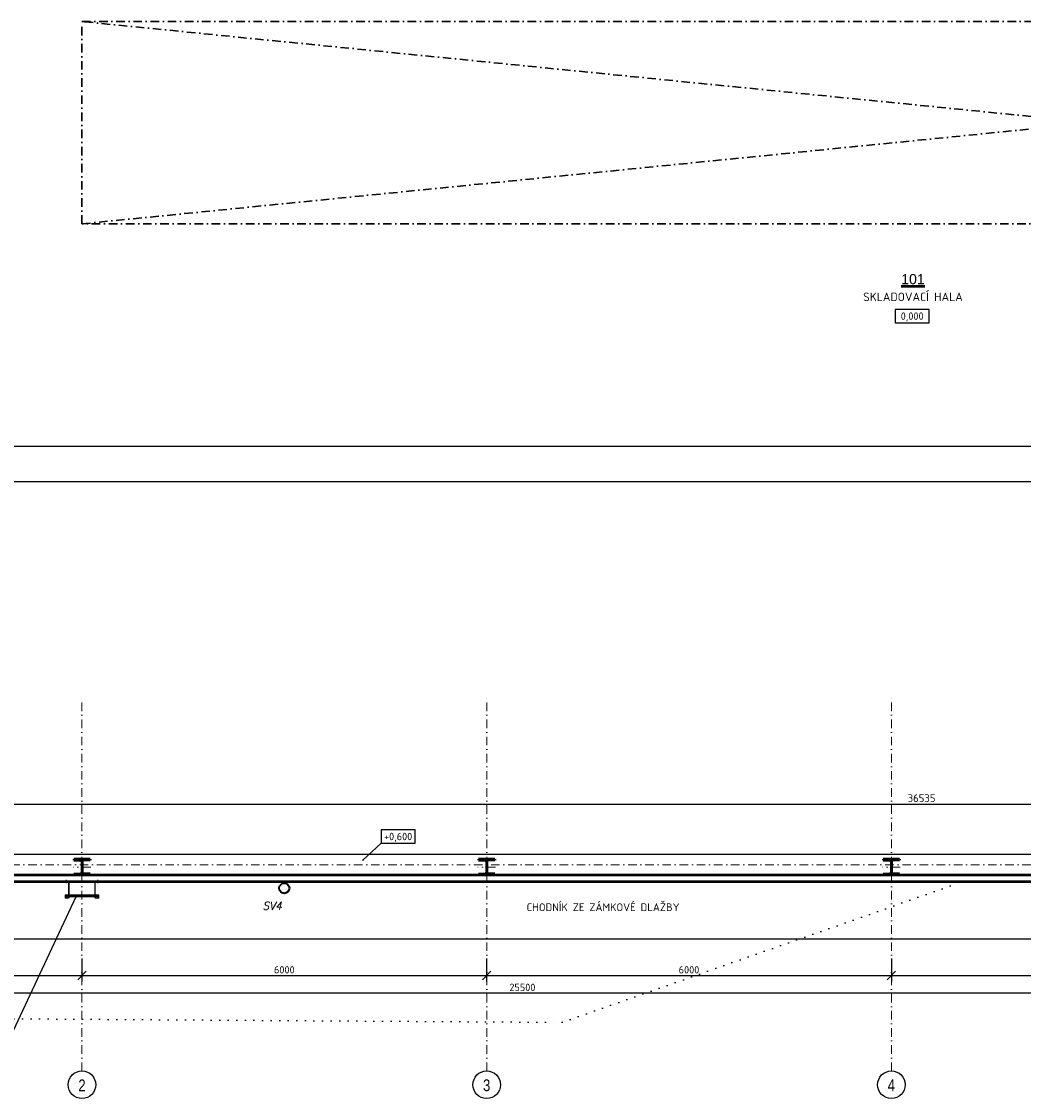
# Model space of a CAD drawing. Header units: millimetres. Extents: x -118752 to 407724, y -73278 to 155058.
# Tile 137 of 256: x 66548 to 81403, y 65492 to 81458. Entities that reach past the tile are written whole.
import ezdxf
from ezdxf.enums import TextEntityAlignment as Align

# ---------------------------------------------------------------- set-up
doc = ezdxf.new("R2010")
doc.units = ezdxf.units.MM
doc.header["$LTSCALE"] = 10
doc.linetypes.add('DASHDOT', pattern=[25.4, 12.7, -6.35, 0, -6.35])
doc.linetypes.add('DOT', pattern=[6.35, 0, -6.35])
for name, color, linetype, lineweight in [('CKKOTY', 3, 'Continuous', 25), ('CKKOTY_VYS', 3, 'Continuous', 25), ('CKPOPISM', 6, 'Continuous', 50), ('CKPOPISM_POPIS', 3, 'Continuous', 25), ('CKPROSTUPY_NADROVINOU', 7, 'DASHDOT', 30), ('CKRASTR', 7, 'DASHDOT', 15), ('CKRASTR_POPIS', 3, 'Continuous', 25), ('CKSTENY_PODROVINOU', 7, 'Continuous', 25), ('CKSTENY_REZ', 6, 'Continuous', 50), ('CKTEXTY_MALE', 3, 'Continuous', 18), ('CSPROFILY_OSY', 1, 'DASHDOT', 18), ('CSPROFILY_REZY', 4, 'Continuous', 50), ('pohledy', 7, 'Continuous', 25), ('požární žebřík', 201, 'Continuous', 15), ('ZTI-DEŠŤOVÁ-KANALIZACE', 210, 'KANALIZACE', 40)]:
    doc.layers.add(name, color=color, linetype=linetype, lineweight=lineweight)
doc.styles.add('Arial', font='arial.ttf', dxfattribs={"width": 0.8})
doc.styles.add('KURZIVA', font='italic__.ttf')
doc.styles.get("Standard").update_dxf_attribs({"font": 'isocpeur.ttf'})
doc.linetypes.add('KANALIZACE', pattern='A,30,-3.5,["C",Standard,S=2.54,R=0,X=-3.81,Y=-1.27],-0.001', length=33.501)
doc.dimstyles.new('CADKON', dxfattribs={"dimscale": 50, "dimtxt": 2.2, "dimasz": 2.5, "dimexe": 1.8, "dimexo": 5, "dimgap": 0.6, "dimtad": 1, "dimrnd": 1, "dimtxsty": 'Standard', "dimblk1": 'OBLIQUE', "dimblk2": 'OBLIQUE', "dimsah": 1, "dimcen": 2.5, "dimadec": 1, "dimazin": 2, "dimtfac": 1, "dimtdec": 4, "dimtix": 1, "dimtmove": 2, "dimatfit": 3, "dimldrblk": 'OPEN30', "dimfxl": 5, "dimfxlon": 1, "dimtolj": 1, "dimarcsym": 0})
doc.dimstyles.new('CADKON obrazky', dxfattribs={"dimscale": 50, "dimtxt": 2.2, "dimasz": 2.5, "dimexe": 1.8, "dimexo": 2, "dimgap": 0.6, "dimtad": 1, "dimrnd": 1, "dimtxsty": 'Standard', "dimblk1": 'OBLIQUE', "dimblk2": 'OBLIQUE', "dimsah": 1, "dimcen": 2.5, "dimadec": 1, "dimazin": 2, "dimtfac": 1, "dimtdec": 4, "dimtix": 1, "dimtmove": 2, "dimatfit": 3, "dimldrblk": 'OPEN30', "dimfxl": 5, "dimfxlon": 1, "dimtolj": 1, "dimarcsym": 0})
doc.dimstyles.new('CADKON$7', dxfattribs={"dimscale": 100, "dimtxt": 2.5, "dimasz": 2.5, "dimexe": 1.8, "dimexo": 5, "dimgap": 0.6, "dimtad": 1, "dimrnd": 1, "dimtxsty": 'Standard', "dimblk1": 'OBLIQUE', "dimblk2": 'OBLIQUE', "dimsah": 1, "dimcen": 2.5, "dimadec": 1, "dimazin": 2, "dimtfac": 1, "dimtdec": 4, "dimtix": 1, "dimtmove": 0, "dimatfit": 3, "dimldrblk": 'DOTSMALL', "dimfxl": 5, "dimfxlon": 1, "dimtfill": 1, "dimtolj": 1, "dimarcsym": 0})

# ---------------------------------------------------------------- blocks, each defined once
blk = doc.blocks.new('_OBLIQUE')
at = {"color": 0, "linetype": 'ByBlock'}
blk.add_line((-0.5, -0.5), (0.5, 0.5), dxfattribs=at)
blk = doc.blocks.new('*D7832')
at = {"layer": 'CKKOTY', "color": 0, "lineweight": -2}
for p, q in [((61444, 67565), (61444, 67225)), ((67444, 67565), (67444, 67225)), ((61444, 67315), (67444, 67315))]:
    blk.add_line(p, q, dxfattribs=at)
at = {"layer": 'Defpoints', "color": 0}
for p in [(61444, 68505), (67444, 68505), (67444, 67315)]:
    blk.add_point(p, dxfattribs=at)
at = {"layer": 'CKKOTY', "color": 0, "lineweight": -2, "xscale": 125, "yscale": 125, "zscale": 125, "rotation": 180}
blk.add_blockref('_OBLIQUE', (61444, 67315), dxfattribs=at)
at = {"layer": 'CKKOTY', "color": 0, "lineweight": -2, "xscale": 125, "yscale": 125, "zscale": 125}
blk.add_blockref('_OBLIQUE', (67444, 67315), dxfattribs=at)
at = {"layer": 'CKKOTY', "color": 0, "insert": (64444, 67400), "char_height": 110, "attachment_point": 5}
blk.add_mtext('\\A1;6000', dxfattribs=at)
blk = doc.blocks.new('_Open30')
at = {"color": 0, "lineweight": -2}
for p, q in [((-1, 0.27), (0, 0)), ((0, 0), (-1, -0.27)), ((0, 0), (-1, 0))]:
    blk.add_line(p, q, dxfattribs=at)
blk = doc.blocks.new('*D7833')
at = {"layer": 'CKKOTY', "color": 0, "lineweight": -2}
for p, q in [((67444, 67565), (67444, 67225)), ((73444, 67565), (73444, 67225)), ((67444, 67315), (73444, 67315))]:
    blk.add_line(p, q, dxfattribs=at)
at = {"layer": 'Defpoints', "color": 0}
for p in [(67444, 68505), (73444, 68505), (73444, 67315)]:
    blk.add_point(p, dxfattribs=at)
at = {"layer": 'CKKOTY', "color": 0, "lineweight": -2, "xscale": 125, "yscale": 125, "zscale": 125, "rotation": 180}
blk.add_blockref('_OBLIQUE', (67444, 67315), dxfattribs=at)
at = {"layer": 'CKKOTY', "color": 0, "lineweight": -2, "xscale": 125, "yscale": 125, "zscale": 125}
blk.add_blockref('_OBLIQUE', (73444, 67315), dxfattribs=at)
at = {"layer": 'CKKOTY', "color": 0, "insert": (70444, 67400), "char_height": 110, "attachment_point": 5}
blk.add_mtext('\\A1;6000', dxfattribs=at)
blk = doc.blocks.new('*D7834')
at = {"layer": 'CKKOTY', "color": 0, "lineweight": -2}
for p, q in [((73444, 67565), (73444, 67225)), ((79444, 67565), (79444, 67225)), ((73444, 67315), (79444, 67315))]:
    blk.add_line(p, q, dxfattribs=at)
at = {"layer": 'Defpoints', "color": 0}
for p in [(73444, 68505), (79444, 68505), (79444, 67315)]:
    blk.add_point(p, dxfattribs=at)
at = {"layer": 'CKKOTY', "color": 0, "lineweight": -2, "xscale": 125, "yscale": 125, "zscale": 125, "rotation": 180}
blk.add_blockref('_OBLIQUE', (73444, 67315), dxfattribs=at)
at = {"layer": 'CKKOTY', "color": 0, "lineweight": -2, "xscale": 125, "yscale": 125, "zscale": 125}
blk.add_blockref('_OBLIQUE', (79444, 67315), dxfattribs=at)
at = {"layer": 'CKKOTY', "color": 0, "insert": (76444, 67400), "char_height": 110, "attachment_point": 5}
blk.add_mtext('\\A1;6000', dxfattribs=at)
blk = doc.blocks.new('*D7835')
at = {"layer": 'CKKOTY', "color": 0, "lineweight": -2}
for p, q in [((79444, 67565), (79444, 67225)), ((85444, 67565), (85444, 67225)), ((79444, 67315), (85444, 67315))]:
    blk.add_line(p, q, dxfattribs=at)
at = {"layer": 'Defpoints', "color": 0}
for p in [(79444, 68505), (85444, 68505), (85444, 67315)]:
    blk.add_point(p, dxfattribs=at)
at = {"layer": 'CKKOTY', "color": 0, "lineweight": -2, "xscale": 125, "yscale": 125, "zscale": 125, "rotation": 180}
blk.add_blockref('_OBLIQUE', (79444, 67315), dxfattribs=at)
at = {"layer": 'CKKOTY', "color": 0, "lineweight": -2, "xscale": 125, "yscale": 125, "zscale": 125}
blk.add_blockref('_OBLIQUE', (85444, 67315), dxfattribs=at)
at = {"layer": 'CKKOTY', "color": 0, "insert": (82444, 67400), "char_height": 110, "attachment_point": 5}
blk.add_mtext('\\A1;6000', dxfattribs=at)
blk = doc.blocks.new('*D7894')
at = {"layer": 'CKKOTY', "color": 0, "lineweight": -2}
for p, q in [((61324, 75358), (61324, 75254)), ((61324, 75164), (103564, 75164)), ((103564, 75193), (103564, 75074))]:
    blk.add_line(p, q, dxfattribs=at)
at = {"layer": 'Defpoints', "color": 0}
for p in [(103564, 75693), (103564, 75164), (61324, 74858)]:
    blk.add_point(p, dxfattribs=at)
at = {"layer": 'CKKOTY', "color": 0, "lineweight": -2, "xscale": 125, "yscale": 125, "zscale": 125, "rotation": 180}
blk.add_blockref('_OBLIQUE', (61324, 75164), dxfattribs=at)
at = {"layer": 'CKKOTY', "color": 0, "lineweight": -2, "xscale": 125, "yscale": 125, "zscale": 125}
blk.add_blockref('_OBLIQUE', (103564, 75164), dxfattribs=at)
at = {"layer": 'CKKOTY', "color": 0, "insert": (82444, 75249), "char_height": 110, "attachment_point": 5}
blk.add_mtext('\\A1;42240', dxfattribs=at)
blk = doc.blocks.new('*D7897')
at = {"layer": 'CKKOTY', "color": 0, "lineweight": -2}
for p, q in [((61624, 74958), (61624, 74722)), ((103264, 74632), (61624, 74632)), ((103264, 74664), (103264, 74542))]:
    blk.add_line(p, q, dxfattribs=at)
at = {"layer": 'Defpoints', "color": 0}
for p in [(103264, 75164), (61624, 74632), (61624, 74458)]:
    blk.add_point(p, dxfattribs=at)
at = {"layer": 'CKKOTY', "color": 0, "lineweight": -2, "xscale": 125, "yscale": 125, "zscale": 125, "rotation": 180}
blk.add_blockref('_OBLIQUE', (61624, 74632), dxfattribs=at)
at = {"layer": 'CKKOTY', "color": 0, "lineweight": -2, "xscale": 125, "yscale": 125, "zscale": 125}
blk.add_blockref('_OBLIQUE', (103264, 74632), dxfattribs=at)
at = {"layer": 'CKKOTY', "color": 0, "insert": (82444, 74717), "char_height": 110, "attachment_point": 5}
blk.add_mtext('\\A1;41640', dxfattribs=at)
blk = doc.blocks.new('*D8331')
at = {"layer": 'CKKOTY', "color": 0, "lineweight": -2}
for p, q in [((61224, 67304), (61224, 66964)), ((86724, 67304), (86724, 66964)), ((86724, 67054), (61224, 67054))]:
    blk.add_line(p, q, dxfattribs=at)
at = {"layer": 'Defpoints', "color": 0}
for p in [(61224, 68708), (86724, 68708), (61224, 67054)]:
    blk.add_point(p, dxfattribs=at)
at = {"layer": 'CKKOTY', "color": 0, "lineweight": -2, "xscale": 125, "yscale": 125, "zscale": 125, "rotation": 180}
blk.add_blockref('_OBLIQUE', (61224, 67054), dxfattribs=at)
at = {"layer": 'CKKOTY', "color": 0, "lineweight": -2, "xscale": 125, "yscale": 125, "zscale": 125}
blk.add_blockref('_OBLIQUE', (86724, 67054), dxfattribs=at)
at = {"layer": 'CKKOTY', "color": 0, "insert": (73974, 67139), "char_height": 110, "attachment_point": 5}
blk.add_mtext('\\A1;25500', dxfattribs=at)
blk = doc.blocks.new('_Open90')
at = {"color": 0, "lineweight": -2}
for p, q in [((0, 0), (-1, 0)), ((-0.5, 0.5), (0, 0)), ((0, 0), (-0.5, -0.5))]:
    blk.add_line(p, q, dxfattribs=at)
blk = doc.blocks.new('*D8651')
at = {"layer": 'CKKOTY', "color": 0, "lineweight": -2}
for p, q in [((61624, 69607), (61624, 69947)), ((98159, 69607), (98159, 69947)), ((61624, 69857), (98159, 69857))]:
    blk.add_line(p, q, dxfattribs=at)
at = {"layer": 'Defpoints', "color": 0}
for p in [(98159, 69857), (61624, 69108), (98159, 69108)]:
    blk.add_point(p, dxfattribs=at)
at = {"layer": 'CKKOTY', "color": 0, "lineweight": -2, "xscale": 100, "yscale": 100, "zscale": 100, "rotation": 180}
blk.add_blockref('_OBLIQUE', (61624, 69857), dxfattribs=at)
at = {"layer": 'CKKOTY', "color": 0, "lineweight": -2, "xscale": 100, "yscale": 100, "zscale": 100}
blk.add_blockref('_OBLIQUE', (98159, 69857), dxfattribs=at)
at = {"layer": 'CKKOTY', "color": 0, "insert": (79892, 69944), "char_height": 115, "attachment_point": 5}
blk.add_mtext('\\A1;36535', dxfattribs=at)
blk = doc.blocks.new('CK_S_EXT_HEAHEA240')
for p, q in [((-120, 115), (120, 115)), ((-120, 115), (-120, 103)), ((-120, 103), (-24.75, 103)), ((-3.75, -82), (-3.75, 82)), ((3.75, -82), (3.75, 82)), ((120, 103), (24.75, 103)), ((120, 115), (120, 103)), ((-120, -115), (-120, -103)), ((-120, -103), (-24.75, -103)), ((-120, -115), (120, -115)), ((120, -103), (24.75, -103)), ((120, -115), (120, -103))]:
    blk.add_line(p, q)
for centre, start, end in [((-24.75, 82), 0, 90), ((24.75, 82), 90, 180), ((-24.75, -82), 270, 0), ((24.75, -82), 180, 270)]:
    blk.add_arc(centre, 21, start, end)
blk = doc.blocks.new('*U4858')
at = {"color": 0, "linetype": 'ByBlock', "lineweight": -2}
blk.add_lwpolyline([(-5, -2), (5, -2), (5, 2), (-5, 2), (-5, -2)], dxfattribs=at)
blk = doc.blocks.new('CKBL2031616152541')

msp = doc.modelspace()

# ---------------------------------------------------------------- linework, layer by layer
at = {"layer": 'CKPROSTUPY_NADROVINOU'}
for p, q in [((67444.387, 78458.162), (97444.387, 81458.162)), ((97444.387, 78458.162), (67444.387, 81458.162))]:
    msp.add_line(p, q, dxfattribs=at)
msp.add_lwpolyline([(67444.387, 81458.162), (97444.387, 81458.162), (97444.387, 78458.162), (67444.387, 78458.162)], close=True, dxfattribs=at)
at = {"layer": 'CKRASTR'}
for p, q in [((67444.387, 65899.928), (67444.387, 71458.162)), ((73444.387, 65899.928), (73444.387, 71458.162)), ((79444.387, 65899.928), (79444.387, 71458.162)), ((50131.632, 68958.162), (87444.387, 68958.162))]:
    msp.add_line(p, q, dxfattribs=at)
at = {"layer": 'CKRASTR_POPIS'}
for centre in [(67444.387, 65696.006), (73444.387, 65696.006), (79444.387, 65696.006)]:
    msp.add_circle(centre, 203.923, dxfattribs=at)
at = {"layer": 'CKSTENY_PODROVINOU'}
msp.add_line((98159.387, 69108.162), (61624.387, 69108.162), dxfattribs=at)
at = {"layer": 'CKSTENY_REZ'}
for p, q in [((61224.387, 68708.162), (86724.387, 68708.162)), ((61324.387, 68808.162), (98159.387, 68808.162))]:
    msp.add_line(p, q, dxfattribs=at)
at = {"layer": 'CSPROFILY_OSY'}
for p, q in [((67444.387, 69048.162), (67444.387, 68798.162)), ((73444.387, 69048.162), (73444.387, 68798.162)), ((79444.387, 69048.162), (79444.387, 68798.162)), ((67574.387, 68923.162), (67314.387, 68923.162)), ((73574.387, 68923.162), (73314.387, 68923.162)), ((79574.387, 68923.162), (79314.387, 68923.162))]:
    msp.add_line(p, q, dxfattribs=at)
at = {"layer": 'pohledy', "linetype": 'DOT', "ltscale": 2}
for p, q in [((74562.121, 66621.33), (80504.387, 68708.162)), ((61224.387, 66708.162), (74562.121, 66621.33))]:
    msp.add_line(p, q, dxfattribs=at)
at = {"layer": 'pohledy'}
msp.add_line((61224.387, 67858.162), (85874.387, 67858.162), dxfattribs=at)
at = {"layer": 'požární žebřík'}
for points in [[(67174.026, 68708.162), (67252.619, 68708.162), (67252.619, 68467.162)], [(67174.026, 68708.162), (67174.026, 68702.162)], [(67174.026, 68702.162), (67246.619, 68702.162), (67246.619, 68467.162)], [(67208.196, 68683.352), (67208.196, 68732.449)], [(67714.748, 68708.162), (67636.156, 68708.162), (67636.156, 68467.162)], [(67714.748, 68702.162), (67642.156, 68702.162), (67642.156, 68467.162)], [(67680.579, 68683.352), (67680.579, 68732.449)], [(67714.748, 68702.162), (67714.748, 68708.162)], [(67246.619, 68462.677), (67196.619, 68512.677)], [(67246.619, 68512.677), (67196.619, 68462.677)], [(67196.619, 68495.007), (67692.156, 68495.007)], [(67692.156, 68462.677), (67642.156, 68512.677)], [(67692.156, 68512.677), (67642.156, 68462.677)], [(67252.619, 68467.162), (67246.619, 68467.162)], [(67636.156, 68467.162), (67642.156, 68467.162)]]:
    msp.add_lwpolyline(points, dxfattribs=at)
for points in [[(67196.619, 68512.677), (67196.619, 68462.677), (67246.619, 68462.677), (67246.619, 68512.677)], [(67246.619, 68511.007), (67642.156, 68511.007), (67642.156, 68479.007), (67246.619, 68479.007)], [(67642.156, 68512.677), (67642.156, 68462.677), (67692.156, 68462.677), (67692.156, 68512.677)]]:
    msp.add_lwpolyline(points, close=True, dxfattribs=at)
for centre in [(67221.619, 68487.677), (67667.156, 68487.677)]:
    msp.add_circle(centre, 25, dxfattribs=at)
at = {"layer": 'ZTI-DEŠŤOVÁ-KANALIZACE'}
msp.add_circle((70443.74, 68608.162), 75, dxfattribs=at)

# ---------------------------------------------------------------- block references
at = {"layer": 'CKKOTY_VYS'}
ref = msp.add_blockref('*U4858', (79752.605, 77090.813), dxfattribs=dict(at, xscale=50, yscale=50, zscale=50))
ref.add_attrib('Výška', '0,000', dxfattribs={"layer": '0', "color": 0, "linetype": 'ByBlock', "lineweight": -2, "height": 110}).set_placement((79752.605, 77090.813), align=Align.MIDDLE_CENTER)
ref = msp.add_blockref('*U4858', (72131.994, 69375.804), dxfattribs=dict(at, xscale=50, yscale=50, zscale=50))
ref.add_attrib('Výška', '+0,600', dxfattribs={"layer": '0', "color": 0, "linetype": 'ByBlock', "lineweight": -2, "height": 110}).set_placement((72131.994, 69375.804), align=Align.MIDDLE_CENTER)
at = {"layer": 'CKPOPISM'}
ref = msp.add_blockref('CKBL2031616152541', (79764.538, 77314.023), dxfattribs=at)
ref.add_attrib('CISLO', '%%U101', dxfattribs={"height": 150, "style": 'Arial'}).set_placement((79764.538, 77564.023), align=Align.CENTER)
ref.add_attrib('JMENO', 'SKLADOVACÍ HALA', dxfattribs={"layer": 'CKPOPISM_POPIS', "height": 125}).set_placement((79764.538, 77314.023), align=Align.CENTER)
at = {"layer": 'CSPROFILY_REZY', "rotation": 180}
for p in [(67444.387, 68923.162), (73444.387, 68923.162), (79444.387, 68923.162)]:
    msp.add_blockref('CK_S_EXT_HEAHEA240', p, dxfattribs=at)

# ---------------------------------------------------------------- texts
at = {"layer": 'CKRASTR_POPIS', "style": 'Arial', "width": 0.8}
for s, p in [('2', (67444.387, 65687.548)), ('3', (73444.387, 65687.548)), ('4', (79444.387, 65687.548))]:
    msp.add_text(s, height=175, dxfattribs=at).set_placement(p, align=Align.MIDDLE)
at = {"layer": 'CKTEXTY_MALE', "style": 'KURZIVA'}
msp.add_text('SV4', height=115, dxfattribs=at).set_placement((70120.179, 68290.81))
at = {"layer": 'CKTEXTY_MALE', "insert": (74036, 68269), "char_height": 115, "attachment_point": 7}
msp.add_mtext('CHODNÍK ZE ZÁMKOVÉ DLAŽBY', dxfattribs=at)

# ---------------------------------------------------------------- dimensions: what is measured, and where the dimension line sits
at = {"layer": 'CKKOTY'}
for base, p1, p2, dimstyle, override, picture, middle in [((103564.387, 75164.282), (61324.387, 74858.162), (103564.387, 75692.886), 'CADKON', {"dimscale": 50, "dimexo": 10, "dimtmove": 2}, '*D7894', (82444.387, 75249.282)), ((61624.387, 74632.204), (103264.387, 75164.282), (61624.387, 74458.162), 'CADKON', {"dimscale": 50, "dimexo": 10, "dimtmove": 2}, '*D7897', (82444.387, 74717.204)), ((98159.387, 69856.865), (61624.387, 69108.162), (98159.387, 69108.162), 'CADKON obrazky', {"dimtxt": 2.3, "dimasz": 2, "dimtmove": 2}, '*D8651', (79891.887, 69944.365)), ((61224.387, 67054.403), (86724.387, 68708.162), (61224.387, 68708.162), 'CADKON', {"dimscale": 50, "dimexo": 10, "dimldrblk": 'Open90'}, '*D8331', (73974.387, 67139.403)), ((67444.387, 67314.778), (61444.387, 68504.68), (67444.387, 68504.68), 'CADKON', {"dimscale": 50, "dimexo": 10, "dimtmove": 2}, '*D7832', (64444.387, 67399.778)), ((73444.387, 67314.778), (67444.387, 68504.68), (73444.387, 68504.68), 'CADKON', {"dimscale": 50, "dimexo": 10, "dimtmove": 2}, '*D7833', (70444.387, 67399.778)), ((79444.387, 67314.778), (73444.387, 68504.68), (79444.387, 68504.68), 'CADKON', {"dimscale": 50, "dimexo": 10, "dimtmove": 2}, '*D7834', (76444.387, 67399.778)), ((85444.387, 67314.778), (79444.387, 68504.68), (85444.387, 68504.68), 'CADKON', {"dimscale": 50, "dimexo": 10, "dimtmove": 2}, '*D7835', (82444.387, 67399.778))]:
    dim = msp.add_linear_dim(base=base, p1=p1, p2=p2, dimstyle=dimstyle, override=override, dxfattribs=at)
    dim.commit()
    dim.dimension.update_dxf_attribs({"geometry": picture, "text_midpoint": middle})

# ---------------------------------------------------------------- leaders
at = {"layer": 'CKKOTY_VYS'}
msp.add_leader([(71610.463, 69026.599), (71881.994, 69275.804)], dimstyle='CADKON', override={"dimasz": 2, "dimldrblk": 'DotSmall'}, dxfattribs=at)
at = {"layer": 'CKTEXTY_MALE', "annotation_type": 0, "has_hookline": 1, "hookline_direction": 1, "text_width": 2576}
msp.add_leader([(67355.096, 68479.007), (66384.173, 66412.066), (66284.173, 66412.066)], dimstyle='CADKON$7', override={"dimtxt": 2.3, "dimasz": 1}, dxfattribs=at)

doc.saveas('drawing.dxf')
